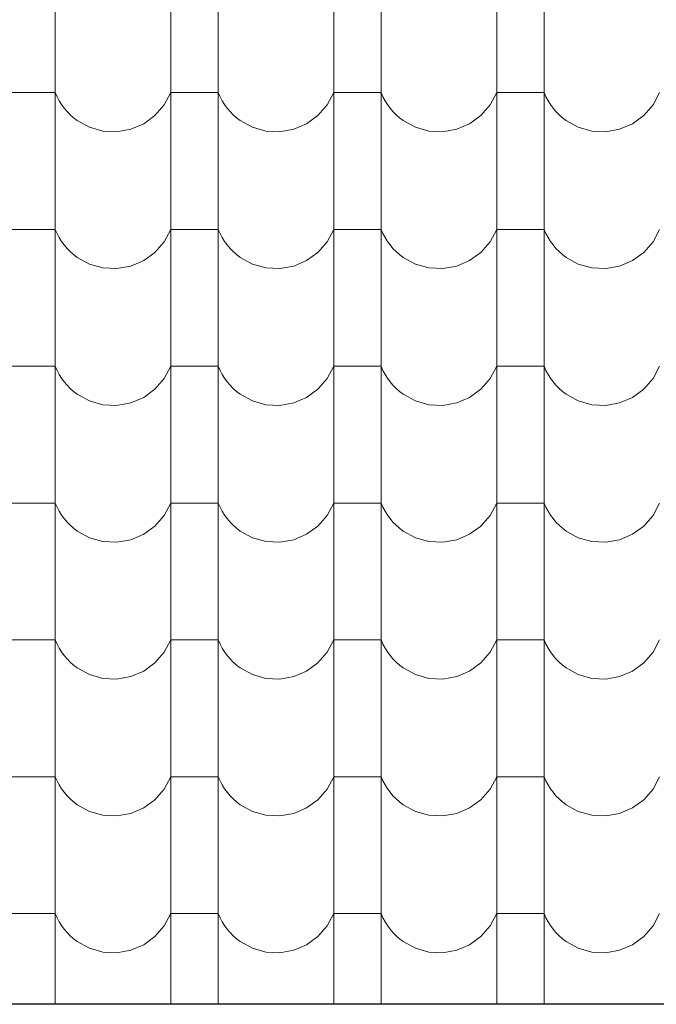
# Model space of a CAD drawing. Header units: millimetres. Extents: x -29624 to 9939, y -6894 to 6495.
# Tile 208 of 243: x 2783 to 2912, y -3576 to -3377. Entities that reach past the tile are written whole.
import ezdxf

# ---------------------------------------------------------------- set-up
doc = ezdxf.new("R2010")
doc.units = ezdxf.units.MM
doc.header["$MEASUREMENT"] = 0
doc.layers.add('810-G Ogólne', color=7, linetype='Continuous')
doc.layers.add('990-D Import IFC', color=7, linetype='Continuous')

# ---------------------------------------------------------------- blocks, each defined once
blk = doc.blocks.new('*X1822', base_point=(515069.4, 47309.9))
at = {"layer": '990-D Import IFC', "color": 251, "linetype": 'Continuous', "lineweight": 13, "true_color": 0x6a6a6a}
for p, q in [((537887.5, -17508.1), (537887.5, -17785.1)), ((538121.4, -17508.1), (538121.4, -17785.1)), ((538217.5, -17508.1), (538217.5, -17785.1)), ((538451.4, -17508.1), (538451.4, -17785.1)), ((538547.5, -17508.1), (538547.5, -17785.1)), ((538781.4, -17508.1), (538781.4, -17785.1)), ((538877.5, -17508.1), (538877.5, -17785.1)), ((537887.5, -17785.1), (537887.5, -18062.1)), ((538121.4, -17785.1), (538121.4, -18062.1)), ((538217.5, -17785.1), (538217.5, -18062.1)), ((538451.4, -17785.1), (538451.4, -18062.1)), ((538547.5, -17785.1), (538547.5, -18062.1)), ((538781.4, -17785.1), (538781.4, -18062.1)), ((538877.5, -17785.1), (538877.5, -18062.1)), ((537839.4, -17893.2), (537791.4, -17893.2)), ((537887.5, -17893.2), (537839.4, -17893.2)), ((537887.5, -17893.2), (537891.1, -17901.5)), ((538108.1, -17918.2), (538121.4, -17893.2)), ((538169.4, -17893.2), (538121.4, -17893.2)), ((538217.5, -17893.2), (538169.4, -17893.2)), ((538217.5, -17893.2), (538221.1, -17901.5)), ((538438.1, -17918.2), (538451.4, -17893.2)), ((538499.4, -17893.2), (538451.4, -17893.2)), ((538547.5, -17893.2), (538499.4, -17893.2)), ((538547.5, -17893.2), (538551.1, -17901.5)), ((538768.1, -17918.2), (538781.4, -17893.2)), ((538829.4, -17893.2), (538781.4, -17893.2)), ((538877.5, -17893.2), (538829.4, -17893.2)), ((538877.5, -17893.2), (538881.1, -17901.5)), ((539098.1, -17918.2), (539111.4, -17893.2)), ((537891.1, -17901.5), (537895.4, -17909.6)), ((537895.4, -17909.6), (537900.2, -17917.3)), ((537900.2, -17917.3), (537905.5, -17924.7)), ((538089.4, -17939.7), (538108.1, -17918.2)), ((538221.1, -17901.5), (538225.4, -17909.6)), ((538225.4, -17909.6), (538230.2, -17917.3)), ((538230.2, -17917.3), (538235.5, -17924.7)), ((538419.4, -17939.7), (538438.1, -17918.2)), ((538551.1, -17901.5), (538555.4, -17909.6)), ((538555.4, -17909.6), (538560.2, -17917.3)), ((538560.2, -17917.3), (538565.5, -17924.7)), ((538749.4, -17939.7), (538768.1, -17918.2)), ((538881.1, -17901.5), (538885.4, -17909.6)), ((538885.4, -17909.6), (538890.2, -17917.3)), ((538890.2, -17917.3), (538895.5, -17924.7)), ((539079.4, -17939.7), (539098.1, -17918.2)), ((537905.5, -17924.7), (537911.4, -17931.6)), ((537911.4, -17931.6), (537917.8, -17938.1)), ((537917.8, -17938.1), (537924.6, -17944.2)), ((538235.5, -17924.7), (538241.4, -17931.6)), ((538241.4, -17931.6), (538247.8, -17938.1)), ((538247.8, -17938.1), (538254.6, -17944.2)), ((538565.5, -17924.7), (538571.4, -17931.6)), ((538571.4, -17931.6), (538577.8, -17938.1)), ((538577.8, -17938.1), (538584.6, -17944.2)), ((538895.5, -17924.7), (538901.4, -17931.6)), ((538901.4, -17931.6), (538907.8, -17938.1)), ((538907.8, -17938.1), (538914.6, -17944.2)), ((537924.6, -17944.2), (537931.9, -17949.7)), ((537931.9, -17949.7), (537956.7, -17963.4)), ((538040.4, -17967.5), (538066.5, -17956.4)), ((538066.5, -17956.4), (538089.4, -17939.7)), ((538254.6, -17944.2), (538261.9, -17949.7)), ((538261.9, -17949.7), (538286.7, -17963.4)), ((538370.4, -17967.5), (538396.5, -17956.4)), ((538396.5, -17956.4), (538419.4, -17939.7)), ((538584.6, -17944.2), (538591.9, -17949.7)), ((538591.9, -17949.7), (538616.7, -17963.4)), ((538700.4, -17967.5), (538726.5, -17956.4)), ((538726.5, -17956.4), (538749.4, -17939.7)), ((538914.6, -17944.2), (538921.9, -17949.7)), ((538921.9, -17949.7), (538946.7, -17963.4)), ((539030.4, -17967.5), (539056.5, -17956.4)), ((539056.5, -17956.4), (539079.4, -17939.7)), ((537956.7, -17963.4), (537984.1, -17971.1)), ((537984.1, -17971.1), (538012.4, -17972.5)), ((538012.4, -17972.5), (538040.4, -17967.5)), ((538286.7, -17963.4), (538314.1, -17971.1)), ((538314.1, -17971.1), (538342.4, -17972.5)), ((538342.4, -17972.5), (538370.4, -17967.5)), ((538616.7, -17963.4), (538644.1, -17971.1)), ((538644.1, -17971.1), (538672.4, -17972.5)), ((538672.4, -17972.5), (538700.4, -17967.5)), ((538946.7, -17963.4), (538974.1, -17971.1)), ((538974.1, -17971.1), (539002.4, -17972.5)), ((539002.4, -17972.5), (539030.4, -17967.5)), ((537887.5, -18062.1), (537887.5, -18339.1)), ((538121.4, -18062.1), (538121.4, -18339.1)), ((538217.5, -18062.1), (538217.5, -18339.1)), ((538451.4, -18062.1), (538451.4, -18339.1)), ((538547.5, -18062.1), (538547.5, -18339.1)), ((538781.4, -18062.1), (538781.4, -18339.1)), ((538877.5, -18062.1), (538877.5, -18339.1)), ((537839.4, -18170.2), (537791.4, -18170.2)), ((537887.5, -18170.2), (537839.4, -18170.2)), ((537887.5, -18170.2), (537891.1, -18178.5)), ((538108.1, -18195.2), (538121.4, -18170.2)), ((538169.4, -18170.2), (538121.4, -18170.2)), ((538217.5, -18170.2), (538169.4, -18170.2)), ((538217.5, -18170.2), (538221.1, -18178.5)), ((538438.1, -18195.2), (538451.4, -18170.2)), ((538499.4, -18170.2), (538451.4, -18170.2)), ((538547.5, -18170.2), (538499.4, -18170.2)), ((538547.5, -18170.2), (538551.1, -18178.5)), ((538768.1, -18195.2), (538781.4, -18170.2)), ((538829.4, -18170.2), (538781.4, -18170.2)), ((538877.5, -18170.2), (538829.4, -18170.2)), ((538877.5, -18170.2), (538881.1, -18178.5)), ((539098.1, -18195.2), (539111.4, -18170.2)), ((537891.1, -18178.5), (537895.4, -18186.6)), ((537895.4, -18186.6), (537900.2, -18194.3)), ((537900.2, -18194.3), (537905.5, -18201.7)), ((538089.4, -18216.7), (538108.1, -18195.2)), ((538221.1, -18178.5), (538225.4, -18186.6)), ((538225.4, -18186.6), (538230.2, -18194.3)), ((538230.2, -18194.3), (538235.5, -18201.7)), ((538419.4, -18216.7), (538438.1, -18195.2)), ((538551.1, -18178.5), (538555.4, -18186.6)), ((538555.4, -18186.6), (538560.2, -18194.3)), ((538560.2, -18194.3), (538565.5, -18201.7)), ((538749.4, -18216.7), (538768.1, -18195.2)), ((538881.1, -18178.5), (538885.4, -18186.6)), ((538885.4, -18186.6), (538890.2, -18194.3)), ((538890.2, -18194.3), (538895.5, -18201.7)), ((539079.4, -18216.7), (539098.1, -18195.2)), ((537905.5, -18201.7), (537911.4, -18208.6)), ((537911.4, -18208.6), (537917.8, -18215.1)), ((537917.8, -18215.1), (537924.6, -18221.2)), ((538066.5, -18233.4), (538089.4, -18216.7)), ((538235.5, -18201.7), (538241.4, -18208.6)), ((538241.4, -18208.6), (538247.8, -18215.1)), ((538247.8, -18215.1), (538254.6, -18221.2)), ((538396.5, -18233.4), (538419.4, -18216.7)), ((538565.5, -18201.7), (538571.4, -18208.6)), ((538571.4, -18208.6), (538577.8, -18215.1)), ((538577.8, -18215.1), (538584.6, -18221.2)), ((538726.5, -18233.4), (538749.4, -18216.7)), ((538895.5, -18201.7), (538901.4, -18208.6)), ((538901.4, -18208.6), (538907.8, -18215.1)), ((538907.8, -18215.1), (538914.6, -18221.2)), ((539056.5, -18233.4), (539079.4, -18216.7)), ((537924.6, -18221.2), (537931.9, -18226.7)), ((537931.9, -18226.7), (537956.7, -18240.4)), ((538040.4, -18244.5), (538066.5, -18233.4)), ((538254.6, -18221.2), (538261.9, -18226.7)), ((538261.9, -18226.7), (538286.7, -18240.4)), ((538370.4, -18244.5), (538396.5, -18233.4)), ((538584.6, -18221.2), (538591.9, -18226.7)), ((538591.9, -18226.7), (538616.7, -18240.4)), ((538700.4, -18244.5), (538726.5, -18233.4)), ((538914.6, -18221.2), (538921.9, -18226.7)), ((538921.9, -18226.7), (538946.7, -18240.4)), ((539030.4, -18244.5), (539056.5, -18233.4)), ((537956.7, -18240.4), (537984.1, -18248.1)), ((537984.1, -18248.1), (538012.4, -18249.5)), ((538012.4, -18249.5), (538040.4, -18244.5)), ((538286.7, -18240.4), (538314.1, -18248.1)), ((538314.1, -18248.1), (538342.4, -18249.5)), ((538342.4, -18249.5), (538370.4, -18244.5)), ((538616.7, -18240.4), (538644.1, -18248.1)), ((538644.1, -18248.1), (538672.4, -18249.5)), ((538672.4, -18249.5), (538700.4, -18244.5)), ((538946.7, -18240.4), (538974.1, -18248.1)), ((538974.1, -18248.1), (539002.4, -18249.5)), ((539002.4, -18249.5), (539030.4, -18244.5)), ((537887.5, -18339.1), (537887.5, -18616.1)), ((538121.4, -18339.1), (538121.4, -18616.1)), ((538217.5, -18339.1), (538217.5, -18616.1)), ((538451.4, -18339.1), (538451.4, -18616.1)), ((538547.5, -18339.1), (538547.5, -18616.1)), ((538781.4, -18339.1), (538781.4, -18616.1)), ((538877.5, -18339.1), (538877.5, -18616.1)), ((537839.4, -18447.2), (537791.4, -18447.2)), ((537887.5, -18447.2), (537839.4, -18447.2)), ((537887.5, -18447.2), (537891.1, -18455.5)), ((537891.1, -18455.5), (537895.4, -18463.6)), ((538108.1, -18472.2), (538121.4, -18447.2)), ((538169.4, -18447.2), (538121.4, -18447.2)), ((538217.5, -18447.2), (538169.4, -18447.2)), ((538217.5, -18447.2), (538221.1, -18455.5)), ((538221.1, -18455.5), (538225.4, -18463.6)), ((538438.1, -18472.2), (538451.4, -18447.2)), ((538499.4, -18447.2), (538451.4, -18447.2)), ((538547.5, -18447.2), (538499.4, -18447.2)), ((538547.5, -18447.2), (538551.1, -18455.5)), ((538551.1, -18455.5), (538555.4, -18463.6)), ((538768.1, -18472.2), (538781.4, -18447.2)), ((538829.4, -18447.2), (538781.4, -18447.2)), ((538877.5, -18447.2), (538829.4, -18447.2)), ((538877.5, -18447.2), (538881.1, -18455.5)), ((538881.1, -18455.5), (538885.4, -18463.6)), ((539098.1, -18472.2), (539111.4, -18447.2)), ((537895.4, -18463.6), (537900.2, -18471.3)), ((537900.2, -18471.3), (537905.5, -18478.7)), ((538089.4, -18493.7), (538108.1, -18472.2)), ((538225.4, -18463.6), (538230.2, -18471.3)), ((538230.2, -18471.3), (538235.5, -18478.7)), ((538419.4, -18493.7), (538438.1, -18472.2)), ((538555.4, -18463.6), (538560.2, -18471.3)), ((538560.2, -18471.3), (538565.5, -18478.7)), ((538749.4, -18493.7), (538768.1, -18472.2)), ((538885.4, -18463.6), (538890.2, -18471.3)), ((538890.2, -18471.3), (538895.5, -18478.7)), ((539079.4, -18493.7), (539098.1, -18472.2)), ((537905.5, -18478.7), (537911.4, -18485.6)), ((537911.4, -18485.6), (537917.8, -18492.1)), ((537917.8, -18492.1), (537924.6, -18498.2)), ((538066.5, -18510.4), (538089.4, -18493.7)), ((538235.5, -18478.7), (538241.4, -18485.6)), ((538241.4, -18485.6), (538247.8, -18492.1)), ((538247.8, -18492.1), (538254.6, -18498.2)), ((538396.5, -18510.4), (538419.4, -18493.7)), ((538565.5, -18478.7), (538571.4, -18485.6)), ((538571.4, -18485.6), (538577.8, -18492.1)), ((538577.8, -18492.1), (538584.6, -18498.2)), ((538726.5, -18510.4), (538749.4, -18493.7)), ((538895.5, -18478.7), (538901.4, -18485.6)), ((538901.4, -18485.6), (538907.8, -18492.1)), ((538907.8, -18492.1), (538914.6, -18498.2)), ((539056.5, -18510.4), (539079.4, -18493.7)), ((537924.6, -18498.2), (537931.9, -18503.7)), ((537931.9, -18503.7), (537956.7, -18517.4)), ((538040.4, -18521.5), (538066.5, -18510.4)), ((538254.6, -18498.2), (538261.9, -18503.7)), ((538261.9, -18503.7), (538286.7, -18517.4)), ((538370.4, -18521.5), (538396.5, -18510.4)), ((538584.6, -18498.2), (538591.9, -18503.7)), ((538591.9, -18503.7), (538616.7, -18517.4)), ((538700.4, -18521.5), (538726.5, -18510.4)), ((538914.6, -18498.2), (538921.9, -18503.7)), ((538921.9, -18503.7), (538946.7, -18517.4)), ((539030.4, -18521.5), (539056.5, -18510.4)), ((537956.7, -18517.4), (537984.1, -18525.1)), ((537984.1, -18525.1), (538012.4, -18526.5)), ((538012.4, -18526.5), (538040.4, -18521.5)), ((538286.7, -18517.4), (538314.1, -18525.1)), ((538314.1, -18525.1), (538342.4, -18526.5)), ((538342.4, -18526.5), (538370.4, -18521.5)), ((538616.7, -18517.4), (538644.1, -18525.1)), ((538644.1, -18525.1), (538672.4, -18526.5)), ((538672.4, -18526.5), (538700.4, -18521.5)), ((538946.7, -18517.4), (538974.1, -18525.1)), ((538974.1, -18525.1), (539002.4, -18526.5)), ((539002.4, -18526.5), (539030.4, -18521.5)), ((537887.5, -18616.1), (537887.5, -18893.1)), ((538121.4, -18616.1), (538121.4, -18893.1)), ((538217.5, -18616.1), (538217.5, -18893.1)), ((538451.4, -18616.1), (538451.4, -18893.1)), ((538547.5, -18616.1), (538547.5, -18893.1)), ((538781.4, -18616.1), (538781.4, -18893.1)), ((538877.5, -18616.1), (538877.5, -18893.1)), ((537839.4, -18724.2), (537791.4, -18724.2)), ((537887.5, -18724.2), (537839.4, -18724.2)), ((537887.5, -18724.2), (537891.1, -18732.5)), ((537891.1, -18732.5), (537895.4, -18740.6)), ((538108.1, -18749.2), (538121.4, -18724.2)), ((538169.4, -18724.2), (538121.4, -18724.2)), ((538217.5, -18724.2), (538169.4, -18724.2)), ((538217.5, -18724.2), (538221.1, -18732.5)), ((538221.1, -18732.5), (538225.4, -18740.6)), ((538438.1, -18749.2), (538451.4, -18724.2)), ((538499.4, -18724.2), (538451.4, -18724.2)), ((538547.5, -18724.2), (538499.4, -18724.2)), ((538547.5, -18724.2), (538551.1, -18732.5)), ((538551.1, -18732.5), (538555.4, -18740.6)), ((538768.1, -18749.2), (538781.4, -18724.2)), ((538829.4, -18724.2), (538781.4, -18724.2)), ((538877.5, -18724.2), (538829.4, -18724.2)), ((538877.5, -18724.2), (538881.1, -18732.5)), ((538881.1, -18732.5), (538885.4, -18740.6)), ((539098.1, -18749.2), (539111.4, -18724.2)), ((537895.4, -18740.6), (537900.2, -18748.3)), ((537900.2, -18748.3), (537905.5, -18755.7)), ((537905.5, -18755.7), (537911.4, -18762.6)), ((538089.4, -18770.7), (538108.1, -18749.2)), ((538225.4, -18740.6), (538230.2, -18748.3)), ((538230.2, -18748.3), (538235.5, -18755.7)), ((538235.5, -18755.7), (538241.4, -18762.6)), ((538419.4, -18770.7), (538438.1, -18749.2)), ((538555.4, -18740.6), (538560.2, -18748.3)), ((538560.2, -18748.3), (538565.5, -18755.7)), ((538565.5, -18755.7), (538571.4, -18762.6)), ((538749.4, -18770.7), (538768.1, -18749.2)), ((538885.4, -18740.6), (538890.2, -18748.3)), ((538890.2, -18748.3), (538895.5, -18755.7)), ((538895.5, -18755.7), (538901.4, -18762.6)), ((539079.4, -18770.7), (539098.1, -18749.2)), ((537911.4, -18762.6), (537917.8, -18769.1)), ((537917.8, -18769.1), (537924.6, -18775.2)), ((537924.6, -18775.2), (537931.9, -18780.7)), ((538066.5, -18787.4), (538089.4, -18770.7)), ((538241.4, -18762.6), (538247.8, -18769.1)), ((538247.8, -18769.1), (538254.6, -18775.2)), ((538254.6, -18775.2), (538261.9, -18780.7)), ((538396.5, -18787.4), (538419.4, -18770.7)), ((538571.4, -18762.6), (538577.8, -18769.1)), ((538577.8, -18769.1), (538584.6, -18775.2)), ((538584.6, -18775.2), (538591.9, -18780.7)), ((538726.5, -18787.4), (538749.4, -18770.7)), ((538901.4, -18762.6), (538907.8, -18769.1)), ((538907.8, -18769.1), (538914.6, -18775.2)), ((538914.6, -18775.2), (538921.9, -18780.7)), ((539056.5, -18787.4), (539079.4, -18770.7)), ((537931.9, -18780.7), (537956.7, -18794.4)), ((537956.7, -18794.4), (537984.1, -18802.1)), ((538040.4, -18798.5), (538066.5, -18787.4)), ((538261.9, -18780.7), (538286.7, -18794.4)), ((538286.7, -18794.4), (538314.1, -18802.1)), ((538370.4, -18798.5), (538396.5, -18787.4)), ((538591.9, -18780.7), (538616.7, -18794.4)), ((538616.7, -18794.4), (538644.1, -18802.1)), ((538700.4, -18798.5), (538726.5, -18787.4)), ((538921.9, -18780.7), (538946.7, -18794.4)), ((538946.7, -18794.4), (538974.1, -18802.1)), ((539030.4, -18798.5), (539056.5, -18787.4)), ((537984.1, -18802.1), (538012.4, -18803.5)), ((538012.4, -18803.5), (538040.4, -18798.5)), ((538314.1, -18802.1), (538342.4, -18803.5)), ((538342.4, -18803.5), (538370.4, -18798.5)), ((538644.1, -18802.1), (538672.4, -18803.5)), ((538672.4, -18803.5), (538700.4, -18798.5)), ((538974.1, -18802.1), (539002.4, -18803.5)), ((539002.4, -18803.5), (539030.4, -18798.5)), ((537887.5, -18893.1), (537887.5, -19170.1)), ((538121.4, -18893.1), (538121.4, -19170.1)), ((538217.5, -18893.1), (538217.5, -19170.1)), ((538451.4, -18893.1), (538451.4, -19170.1)), ((538547.5, -18893.1), (538547.5, -19170.1)), ((538781.4, -18893.1), (538781.4, -19170.1)), ((538877.5, -18893.1), (538877.5, -19170.1)), ((537839.4, -19001.2), (537791.4, -19001.2)), ((537887.5, -19001.2), (537839.4, -19001.2)), ((537887.5, -19001.2), (537891.1, -19009.5)), ((537891.1, -19009.5), (537895.4, -19017.6)), ((538108.1, -19026.2), (538121.4, -19001.2)), ((538169.4, -19001.2), (538121.4, -19001.2)), ((538217.5, -19001.2), (538169.4, -19001.2)), ((538217.5, -19001.2), (538221.1, -19009.5)), ((538221.1, -19009.5), (538225.4, -19017.6)), ((538438.1, -19026.2), (538451.4, -19001.2)), ((538499.4, -19001.2), (538451.4, -19001.2)), ((538547.5, -19001.2), (538499.4, -19001.2)), ((538547.5, -19001.2), (538551.1, -19009.5)), ((538551.1, -19009.5), (538555.4, -19017.6)), ((538768.1, -19026.2), (538781.4, -19001.2)), ((538829.4, -19001.2), (538781.4, -19001.2)), ((538877.5, -19001.2), (538829.4, -19001.2)), ((538877.5, -19001.2), (538881.1, -19009.5)), ((538881.1, -19009.5), (538885.4, -19017.6)), ((539098.1, -19026.2), (539111.4, -19001.2)), ((537895.4, -19017.6), (537900.2, -19025.3)), ((537900.2, -19025.3), (537905.5, -19032.7)), ((537905.5, -19032.7), (537911.4, -19039.6)), ((538089.4, -19047.7), (538108.1, -19026.2)), ((538225.4, -19017.6), (538230.2, -19025.3)), ((538230.2, -19025.3), (538235.5, -19032.7)), ((538235.5, -19032.7), (538241.4, -19039.6)), ((538419.4, -19047.7), (538438.1, -19026.2)), ((538555.4, -19017.6), (538560.2, -19025.3)), ((538560.2, -19025.3), (538565.5, -19032.7)), ((538565.5, -19032.7), (538571.4, -19039.6)), ((538749.4, -19047.7), (538768.1, -19026.2)), ((538885.4, -19017.6), (538890.2, -19025.3)), ((538890.2, -19025.3), (538895.5, -19032.7)), ((538895.5, -19032.7), (538901.4, -19039.6)), ((539079.4, -19047.7), (539098.1, -19026.2)), ((537911.4, -19039.6), (537917.8, -19046.1)), ((537917.8, -19046.1), (537924.6, -19052.2)), ((537924.6, -19052.2), (537931.9, -19057.7)), ((538066.5, -19064.4), (538089.4, -19047.7)), ((538241.4, -19039.6), (538247.8, -19046.1)), ((538247.8, -19046.1), (538254.6, -19052.2)), ((538254.6, -19052.2), (538261.9, -19057.7)), ((538396.5, -19064.4), (538419.4, -19047.7)), ((538571.4, -19039.6), (538577.8, -19046.1)), ((538577.8, -19046.1), (538584.6, -19052.2)), ((538584.6, -19052.2), (538591.9, -19057.7)), ((538726.5, -19064.4), (538749.4, -19047.7)), ((538901.4, -19039.6), (538907.8, -19046.1)), ((538907.8, -19046.1), (538914.6, -19052.2)), ((538914.6, -19052.2), (538921.9, -19057.7)), ((539056.5, -19064.4), (539079.4, -19047.7)), ((537931.9, -19057.7), (537956.7, -19071.4)), ((537956.7, -19071.4), (537984.1, -19079.1)), ((538040.4, -19075.5), (538066.5, -19064.4)), ((538261.9, -19057.7), (538286.7, -19071.4)), ((538286.7, -19071.4), (538314.1, -19079.1)), ((538370.4, -19075.5), (538396.5, -19064.4)), ((538591.9, -19057.7), (538616.7, -19071.4)), ((538616.7, -19071.4), (538644.1, -19079.1)), ((538700.4, -19075.5), (538726.5, -19064.4)), ((538921.9, -19057.7), (538946.7, -19071.4)), ((538946.7, -19071.4), (538974.1, -19079.1)), ((539030.4, -19075.5), (539056.5, -19064.4)), ((537984.1, -19079.1), (538012.4, -19080.5)), ((538012.4, -19080.5), (538040.4, -19075.5)), ((538314.1, -19079.1), (538342.4, -19080.5)), ((538342.4, -19080.5), (538370.4, -19075.5)), ((538644.1, -19079.1), (538672.4, -19080.5)), ((538672.4, -19080.5), (538700.4, -19075.5)), ((538974.1, -19079.1), (539002.4, -19080.5)), ((539002.4, -19080.5), (539030.4, -19075.5)), ((537887.5, -19170.1), (537887.5, -19447.1)), ((538121.4, -19170.1), (538121.4, -19447.1)), ((538217.5, -19170.1), (538217.5, -19447.1)), ((538451.4, -19170.1), (538451.4, -19447.1)), ((538547.5, -19170.1), (538547.5, -19447.1)), ((538781.4, -19170.1), (538781.4, -19447.1)), ((538877.5, -19170.1), (538877.5, -19447.1)), ((537839.4, -19278.2), (537791.4, -19278.2)), ((537887.5, -19278.2), (537839.4, -19278.2)), ((537887.5, -19278.2), (537891.1, -19286.5)), ((537891.1, -19286.5), (537895.4, -19294.6)), ((538108.1, -19303.2), (538121.4, -19278.2)), ((538169.4, -19278.2), (538121.4, -19278.2)), ((538217.5, -19278.2), (538169.4, -19278.2)), ((538217.5, -19278.2), (538221.1, -19286.5)), ((538221.1, -19286.5), (538225.4, -19294.6)), ((538438.1, -19303.2), (538451.4, -19278.2)), ((538499.4, -19278.2), (538451.4, -19278.2)), ((538547.5, -19278.2), (538499.4, -19278.2)), ((538547.5, -19278.2), (538551.1, -19286.5)), ((538551.1, -19286.5), (538555.4, -19294.6)), ((538768.1, -19303.2), (538781.4, -19278.2)), ((538829.4, -19278.2), (538781.4, -19278.2)), ((538877.5, -19278.2), (538829.4, -19278.2)), ((538877.5, -19278.2), (538881.1, -19286.5)), ((538881.1, -19286.5), (538885.4, -19294.6)), ((539098.1, -19303.2), (539111.4, -19278.2)), ((537895.4, -19294.6), (537900.2, -19302.3)), ((537900.2, -19302.3), (537905.5, -19309.7)), ((537905.5, -19309.7), (537911.4, -19316.6)), ((538089.4, -19324.7), (538108.1, -19303.2)), ((538225.4, -19294.6), (538230.2, -19302.3)), ((538230.2, -19302.3), (538235.5, -19309.7)), ((538235.5, -19309.7), (538241.4, -19316.6)), ((538419.4, -19324.7), (538438.1, -19303.2)), ((538555.4, -19294.6), (538560.2, -19302.3)), ((538560.2, -19302.3), (538565.5, -19309.7)), ((538565.5, -19309.7), (538571.4, -19316.6)), ((538749.4, -19324.7), (538768.1, -19303.2)), ((538885.4, -19294.6), (538890.2, -19302.3)), ((538890.2, -19302.3), (538895.5, -19309.7)), ((538895.5, -19309.7), (538901.4, -19316.6)), ((539079.4, -19324.7), (539098.1, -19303.2)), ((537911.4, -19316.6), (537917.8, -19323.1)), ((537917.8, -19323.1), (537924.6, -19329.2)), ((537924.6, -19329.2), (537931.9, -19334.7)), ((538066.5, -19341.4), (538089.4, -19324.7)), ((538241.4, -19316.6), (538247.8, -19323.1)), ((538247.8, -19323.1), (538254.6, -19329.2)), ((538254.6, -19329.2), (538261.9, -19334.7)), ((538396.5, -19341.4), (538419.4, -19324.7)), ((538571.4, -19316.6), (538577.8, -19323.1)), ((538577.8, -19323.1), (538584.6, -19329.2)), ((538584.6, -19329.2), (538591.9, -19334.7)), ((538726.5, -19341.4), (538749.4, -19324.7)), ((538901.4, -19316.6), (538907.8, -19323.1)), ((538907.8, -19323.1), (538914.6, -19329.2)), ((538914.6, -19329.2), (538921.9, -19334.7)), ((539056.5, -19341.4), (539079.4, -19324.7)), ((537931.9, -19334.7), (537956.7, -19348.4)), ((537956.7, -19348.4), (537984.1, -19356.1)), ((538012.4, -19357.5), (538040.4, -19352.5)), ((538040.4, -19352.5), (538066.5, -19341.4)), ((538261.9, -19334.7), (538286.7, -19348.4)), ((538286.7, -19348.4), (538314.1, -19356.1)), ((538342.4, -19357.5), (538370.4, -19352.5)), ((538370.4, -19352.5), (538396.5, -19341.4)), ((538591.9, -19334.7), (538616.7, -19348.4)), ((538616.7, -19348.4), (538644.1, -19356.1)), ((538672.4, -19357.5), (538700.4, -19352.5)), ((538700.4, -19352.5), (538726.5, -19341.4)), ((538921.9, -19334.7), (538946.7, -19348.4)), ((538946.7, -19348.4), (538974.1, -19356.1)), ((539002.4, -19357.5), (539030.4, -19352.5)), ((539030.4, -19352.5), (539056.5, -19341.4)), ((537984.1, -19356.1), (538012.4, -19357.5)), ((538314.1, -19356.1), (538342.4, -19357.5)), ((538644.1, -19356.1), (538672.4, -19357.5)), ((538974.1, -19356.1), (539002.4, -19357.5)), ((537887.5, -19447.1), (537887.5, -19724.1)), ((538121.4, -19447.1), (538121.4, -19724.1)), ((538217.5, -19447.1), (538217.5, -19724.1)), ((538451.4, -19447.1), (538451.4, -19724.1)), ((538547.5, -19447.1), (538547.5, -19724.1)), ((538781.4, -19447.1), (538781.4, -19724.1)), ((538877.5, -19447.1), (538877.5, -19724.1)), ((537839.4, -19555.2), (537791.4, -19555.2)), ((537887.5, -19555.2), (537839.4, -19555.2)), ((537887.5, -19555.2), (537891.1, -19563.5)), ((537891.1, -19563.5), (537895.4, -19571.6)), ((537895.4, -19571.6), (537900.2, -19579.3)), ((538108.1, -19580.2), (538121.4, -19555.2)), ((538169.4, -19555.2), (538121.4, -19555.2)), ((538217.5, -19555.2), (538169.4, -19555.2)), ((538217.5, -19555.2), (538221.1, -19563.5)), ((538221.1, -19563.5), (538225.4, -19571.6)), ((538225.4, -19571.6), (538230.2, -19579.3)), ((538438.1, -19580.2), (538451.4, -19555.2)), ((538499.4, -19555.2), (538451.4, -19555.2)), ((538547.5, -19555.2), (538499.4, -19555.2)), ((538547.5, -19555.2), (538551.1, -19563.5)), ((538551.1, -19563.5), (538555.4, -19571.6)), ((538555.4, -19571.6), (538560.2, -19579.3)), ((538768.1, -19580.2), (538781.4, -19555.2)), ((538829.4, -19555.2), (538781.4, -19555.2)), ((538877.5, -19555.2), (538829.4, -19555.2)), ((538877.5, -19555.2), (538881.1, -19563.5)), ((538881.1, -19563.5), (538885.4, -19571.6)), ((538885.4, -19571.6), (538890.2, -19579.3)), ((539098.1, -19580.2), (539111.4, -19555.2)), ((537900.2, -19579.3), (537905.5, -19586.7)), ((537905.5, -19586.7), (537911.4, -19593.6)), ((538089.4, -19601.7), (538108.1, -19580.2)), ((538230.2, -19579.3), (538235.5, -19586.7)), ((538235.5, -19586.7), (538241.4, -19593.6)), ((538419.4, -19601.7), (538438.1, -19580.2)), ((538560.2, -19579.3), (538565.5, -19586.7)), ((538565.5, -19586.7), (538571.4, -19593.6)), ((538749.4, -19601.7), (538768.1, -19580.2)), ((538890.2, -19579.3), (538895.5, -19586.7)), ((538895.5, -19586.7), (538901.4, -19593.6)), ((539079.4, -19601.7), (539098.1, -19580.2)), ((537911.4, -19593.6), (537917.8, -19600.1)), ((537917.8, -19600.1), (537924.6, -19606.2)), ((537924.6, -19606.2), (537931.9, -19611.7)), ((537931.9, -19611.7), (537956.7, -19625.4)), ((538066.5, -19618.4), (538089.4, -19601.7)), ((538241.4, -19593.6), (538247.8, -19600.1)), ((538247.8, -19600.1), (538254.6, -19606.2)), ((538254.6, -19606.2), (538261.9, -19611.7)), ((538261.9, -19611.7), (538286.7, -19625.4)), ((538396.5, -19618.4), (538419.4, -19601.7)), ((538571.4, -19593.6), (538577.8, -19600.1)), ((538577.8, -19600.1), (538584.6, -19606.2)), ((538584.6, -19606.2), (538591.9, -19611.7)), ((538591.9, -19611.7), (538616.7, -19625.4)), ((538726.5, -19618.4), (538749.4, -19601.7)), ((538901.4, -19593.6), (538907.8, -19600.1)), ((538907.8, -19600.1), (538914.6, -19606.2)), ((538914.6, -19606.2), (538921.9, -19611.7)), ((538921.9, -19611.7), (538946.7, -19625.4)), ((539056.5, -19618.4), (539079.4, -19601.7)), ((537956.7, -19625.4), (537984.1, -19633.1)), ((537984.1, -19633.1), (538012.4, -19634.5)), ((538012.4, -19634.5), (538040.4, -19629.5)), ((538040.4, -19629.5), (538066.5, -19618.4)), ((538286.7, -19625.4), (538314.1, -19633.1)), ((538314.1, -19633.1), (538342.4, -19634.5)), ((538342.4, -19634.5), (538370.4, -19629.5)), ((538370.4, -19629.5), (538396.5, -19618.4)), ((538616.7, -19625.4), (538644.1, -19633.1)), ((538644.1, -19633.1), (538672.4, -19634.5)), ((538672.4, -19634.5), (538700.4, -19629.5)), ((538700.4, -19629.5), (538726.5, -19618.4)), ((538946.7, -19625.4), (538974.1, -19633.1)), ((538974.1, -19633.1), (539002.4, -19634.5)), ((539002.4, -19634.5), (539030.4, -19629.5)), ((539030.4, -19629.5), (539056.5, -19618.4)), ((537887.5, -19724.1), (537887.5, -19738.8)), ((538121.4, -19724.1), (538121.4, -19738.8)), ((538217.5, -19724.1), (538217.5, -19738.8)), ((538451.4, -19724.1), (538451.4, -19738.8)), ((538547.5, -19724.1), (538547.5, -19738.8)), ((538781.4, -19724.1), (538781.4, -19738.8)), ((538877.5, -19724.1), (538877.5, -19738.8))]:
    blk.add_line(p, q, dxfattribs=at)
blk = doc.blocks.new('Wypełnienie_6_3', base_point=(515069.4, 47309.9))
at = {"layer": '990-D Import IFC', "color": 251, "linetype": 'Continuous', "lineweight": 13, "true_color": 0x6a6a6a}
blk.add_blockref('*X1822', (515069.4, 47309.9), dxfattribs=at)

msp = doc.modelspace()

# ---------------------------------------------------------------- linework, layer by layer
at = {"layer": '810-G Ogólne', "color": 7, "linetype": 'Continuous', "lineweight": 25}
msp.add_line((4848.669, -3576.299), (812.669, -3576.299), dxfattribs=at)
at = {"layer": '990-D Import IFC', "color": 7, "linetype": 'Continuous', "lineweight": 13}
msp.add_lwpolyline([(1399.669, -3181.299), (824.669, -3576.299), (4836.669, -3576.299), (4292.669, -3181.299), (4232.373, -3225.08), (4233.306, -3181.299), (3972.204, -3181.299), (3972.204, -3221.126), (3916.26, -3221.126), (3916.26, -3181.299)], close=True, dxfattribs=at)
msp.add_lwpolyline([(824.669, -3576.299), (4848.669, -3576.299, -0.1474768)], format="xyb", dxfattribs=at)

# ---------------------------------------------------------------- block references
at = {"layer": '990-D Import IFC', "color": 251, "linetype": 'Continuous', "lineweight": 13, "true_color": 0x6a6a6a, "xscale": 0.1, "yscale": 0.1, "zscale": 0.1}
msp.add_blockref('Wypełnienie_6_3', (508.562, 3128.573), dxfattribs=at)

doc.saveas('drawing.dxf')
